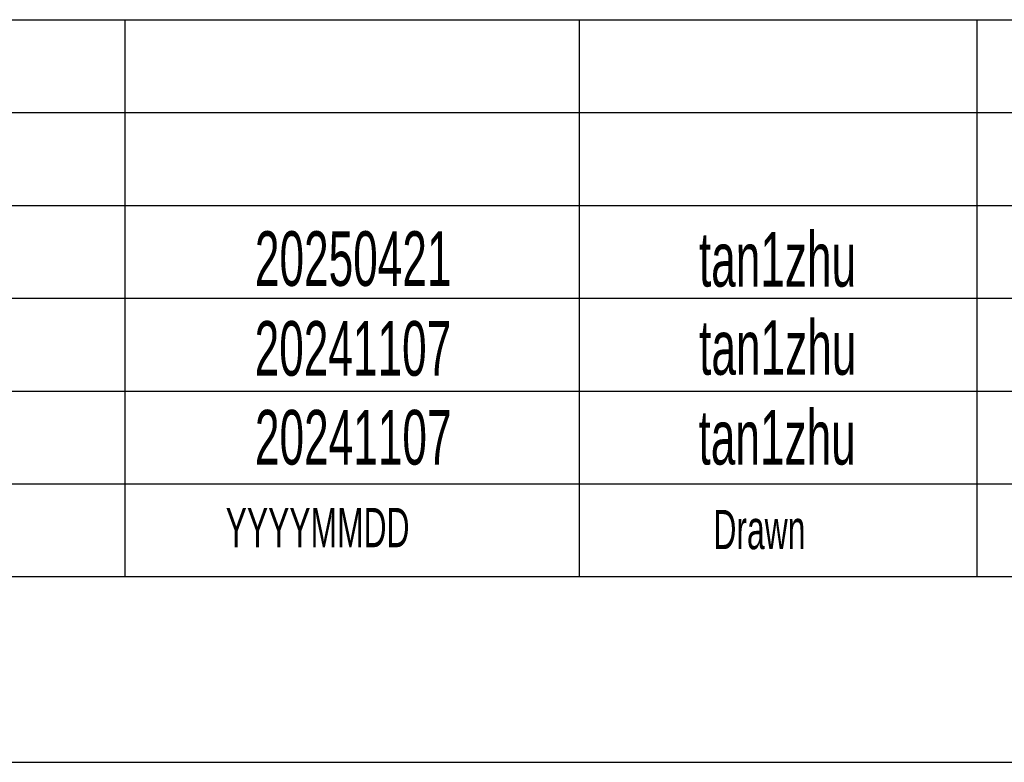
# Model space of a CAD drawing. Header units: millimetres. Extents: x 0 to 594, y 0 to 420.
# Tile 15 of 44: x 423 to 468, y 36 to 70. Entities that reach past the tile are written whole.
import ezdxf

# ---------------------------------------------------------------- set-up
doc = ezdxf.new("R2010")
doc.units = ezdxf.units.MM
doc.layers.add('FORMAT', color=7, linetype='Continuous')
doc.styles.add('SLDTEXTSTYLE1', font='TXT', dxfattribs={"width": 0.605})

msp = doc.modelspace()

# ---------------------------------------------------------------- linework, layer by layer
at = {"layer": 'FORMAT'}
for p, q in [((399.400041, 69.500053), (584.000041, 69.500053)), ((399.400041, 69.500053), (584.000041, 69.500053)), ((399.400041, 69.500053), (584.000041, 69.500053)), ((428.000041, 69.500053), (428.000041, 44.000053)), ((448.800041, 69.500053), (448.800041, 44.000053)), ((467.000041, 69.500053), (467.000041, 44.000053)), ((399.400041, 65.250053), (584.000041, 65.250053)), ((399.400041, 65.250053), (584.000041, 65.250053)), ((399.400041, 61.000053), (584.000041, 61.000053)), ((399.400041, 56.750053), (584.000041, 56.750053)), ((399.400041, 52.500053), (584.000041, 52.500053)), ((399.400041, 48.250053), (584.000041, 48.250053)), ((399.400041, 44.000053), (584.000041, 44.000053)), ((399.400041, 35.500053), (584.000041, 35.500053))]:
    msp.add_line(p, q, dxfattribs=at)

# ---------------------------------------------------------------- texts
at = {"layer": 'FORMAT', "style": 'SLDTEXTSTYLE1'}
for s, insert, char_height, attachment_point in [('tan1zhu', (457.873705, 59.779967), 2.5, 2), ('20250421', (438.449619, 59.813242), 2.5, 2), ('tan1zhu', (457.883988, 55.742646), 2.5, 2), ('20241107', (438.436796, 55.699741), 2.5, 2), ('tan1zhu', (457.856215, 51.633078), 2.5, 2), ('20241107', (438.451406, 51.63242), 2.5, 2), ('YYYYMMDD', (432.613072, 47.148414), 1.8, 1), ('Drawn', (454.940061, 47.059129), 1.8, 1)]:
    msp.add_mtext(s, dxfattribs=dict(at, insert=insert, char_height=char_height, attachment_point=attachment_point))

doc.saveas('drawing.dxf')
